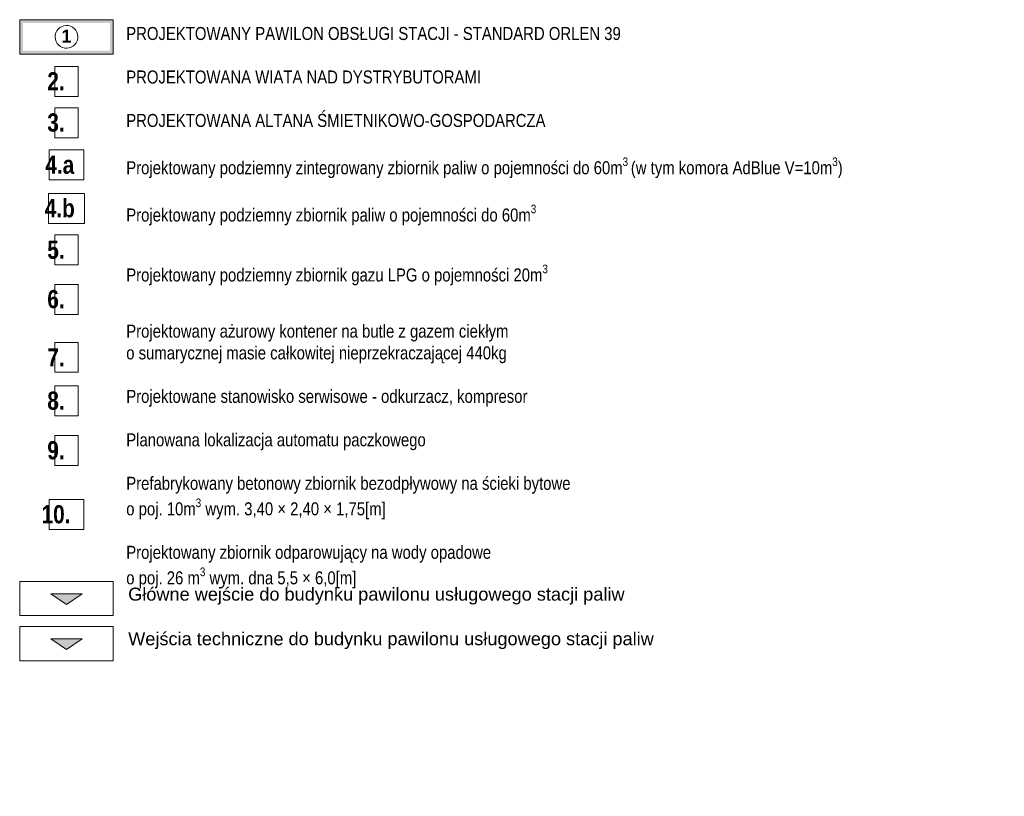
# Model space of a CAD drawing. Header units: metres. Extents: x -94 to 293, y -795 to -637.
# Tile 46 of 48: x 245 to 293, y -771 to -733. Entities that reach past the tile are written whole.
import ezdxf

# ---------------------------------------------------------------- set-up
doc = ezdxf.new("R2010")
doc.units = ezdxf.units.M
doc.header["$MEASUREMENT"] = 0
for name, color, linetype, lineweight in [('0_Nr_pióra__1', 7, 'Continuous', 13), ('PZT_Nr_pióra__1', 7, 'Continuous', 13), ('PZT_Nr_pióra__41', 7, 'Continuous', 15), ('PZT_Nr_pióra__6', 7, 'Continuous', 13)]:
    doc.layers.add(name, color=color, linetype=linetype, lineweight=lineweight)
doc.layers.add('0_Nr_pióra__140', color=7, linetype='Continuous', lineweight=13, true_color=0x7e20ff)
doc.styles.add('GENERATED_STYLE_13', font='arialbd.ttf')
doc.styles.add('GENERATED_STYLE_2', font='txt')
doc.styles.add('GENERATED_STYLE_3', font='txt')
doc.styles.add('GENERATED_STYLE_5', font='txt')

# ---------------------------------------------------------------- blocks, each defined once
blk = doc.blocks.new('Symbol wejścia 19')
at = {"linetype": 'Continuous', "lineweight": 0, "true_color": 0x000000}
blk.add_hatch(color=18, dxfattribs=at).paths.add_polyline_path([(0, 0), (1.5, 0), (0.75, 0.5)])
at = {"layer": '0_Nr_pióra__1', "linetype": 'Continuous'}
for p, q in [((0, 0), (0.75, 0.5)), ((1.5, 0), (0.75, 0.5)), ((0, 0), (1.5, 0))]:
    blk.add_line(p, q, dxfattribs=at)
blk = doc.blocks.new('Symbol wejścia 19_2')
at = {"layer": '0_Nr_pióra__1', "linetype": 'Continuous', "lineweight": 0, "true_color": 0xffffff}
blk.add_hatch(color=7, dxfattribs=at).paths.add_polyline_path([(0, 0), (1.5, 0), (0.75, 0.5)])
at = {"layer": '0_Nr_pióra__1', "linetype": 'Continuous'}
for p, q in [((0, 0), (0.75, 0.5)), ((1.5, 0), (0.75, 0.5)), ((0, 0), (1.5, 0))]:
    blk.add_line(p, q, dxfattribs=at)
blk = doc.blocks.new('Etykieta_14', base_point=(247.61, -746.167))
at = {"layer": '0_Nr_pióra__140', "linetype": 'Continuous'}
for p, q in [((248.17, -744.724), (247.05, -744.724)), ((247.05, -744.724), (247.05, -746.165)), ((248.17, -746.165), (248.17, -744.724)), ((247.05, -746.165), (248.17, -746.165))]:
    blk.add_line(p, q, dxfattribs=at)
at = {"layer": '0_Nr_pióra__140', "insert": (248.17, -744.994), "char_height": 0.875, "attachment_point": 3, "style": 'GENERATED_STYLE_5'}
blk.add_mtext('\\A1;{\\pt0,140;\\fArial Narrow|b1|i0|c238|p34;2. \\fArial Narrow|b1|i0|c238|p34;\\A1{\\H.66x;\\S^  ;}\\fArial Narrow|b1|i0|c238|p34;\\fArial Narrow|b1|i0|c238|p34;\\A1{\\H.66x;\\S^  ;}\\fArial Narrow|b1|i0|c238|p34;\\fArial Narrow|b1|i0|c238|p34;\\fArial Narrow|b1|i0|c238|p34;\\fArial Narrow|b1|i0|c238|p34;\\fArial Narrow|b1|i0|c238|p34;\\fArial Narrow|b1|i0|c238|p34;\\fArial Narrow|b1|i0|c238|p34;\\fArial Narrow|b1|i0|c238|p34;\\fArial Narrow|b1|i0|c238|p34;\\fArial Narrow|b1|i0|c238|p34;\\fArial Narrow|b1|i0|c238|p34;\\fArial Narrow|b1|i0|c238|p34;\\fArial Narrow|b1|i0|c238|p34;\\fArial Narrow|b1|i0|c238|p34;\\fArial Narrow|b1|i0|c238|p34;\\fArial Narrow|b1|i0|c238|p34;\\fArial Narrow|b1|i0|c238|p34;\\fArial Narrow|b1|i0|c238|p34;\\fArial Narrow|b1|i0|c238|p34;\\fArial Narrow|b1|i0|c238|p34;\\fArial Narrow|b1|i0|c238|p34;\\fArial Narrow|b1|i0|c238|p34;\\fArial Narrow|b1|i0|c238|p34;\\fArial Narrow|b1|i0|c238|p34;\\fArial Narrow|b1|i0|c238|p34;\\fArial Narrow|b1|i0|c238|p34;}', dxfattribs=at)
blk = doc.blocks.new('Etykieta_15', base_point=(247.61, -748.151))
at = {"layer": '0_Nr_pióra__140', "linetype": 'Continuous'}
for p, q in [((248.17, -746.707), (247.05, -746.707)), ((247.05, -746.707), (247.05, -748.148)), ((248.17, -748.148), (248.17, -746.707)), ((247.05, -748.148), (248.17, -748.148))]:
    blk.add_line(p, q, dxfattribs=at)
at = {"layer": '0_Nr_pióra__140', "insert": (248.17, -746.977), "char_height": 0.875, "attachment_point": 3, "style": 'GENERATED_STYLE_5'}
blk.add_mtext('\\A1;{\\pt0,140;\\fArial Narrow|b1|i0|c238|p34;3. \\fArial Narrow|b1|i0|c238|p34;\\A1{\\H.66x;\\S^  ;}\\fArial Narrow|b1|i0|c238|p34;\\fArial Narrow|b1|i0|c238|p34;\\A1{\\H.66x;\\S^  ;}\\fArial Narrow|b1|i0|c238|p34;\\fArial Narrow|b1|i0|c238|p34;\\fArial Narrow|b1|i0|c238|p34;\\fArial Narrow|b1|i0|c238|p34;\\fArial Narrow|b1|i0|c238|p34;\\fArial Narrow|b1|i0|c238|p34;\\fArial Narrow|b1|i0|c238|p34;\\fArial Narrow|b1|i0|c238|p34;\\fArial Narrow|b1|i0|c238|p34;\\fArial Narrow|b1|i0|c238|p34;\\fArial Narrow|b1|i0|c238|p34;\\fArial Narrow|b1|i0|c238|p34;\\fArial Narrow|b1|i0|c238|p34;\\fArial Narrow|b1|i0|c238|p34;\\fArial Narrow|b1|i0|c238|p34;\\fArial Narrow|b1|i0|c238|p34;\\fArial Narrow|b1|i0|c238|p34;\\fArial Narrow|b1|i0|c238|p34;\\fArial Narrow|b1|i0|c238|p34;\\fArial Narrow|b1|i0|c238|p34;\\fArial Narrow|b1|i0|c238|p34;\\fArial Narrow|b1|i0|c238|p34;\\fArial Narrow|b1|i0|c238|p34;\\fArial Narrow|b1|i0|c238|p34;\\fArial Narrow|b1|i0|c238|p34;\\fArial Narrow|b1|i0|c238|p34;}', dxfattribs=at)
blk = doc.blocks.new('Etykieta_16', base_point=(247.61, -750.181))
at = {"layer": '0_Nr_pióra__140', "linetype": 'Continuous'}
for p, q in [((248.45, -748.737), (246.77, -748.737)), ((246.77, -748.737), (246.77, -750.178)), ((248.45, -750.178), (248.45, -748.737)), ((246.77, -750.178), (248.45, -750.178))]:
    blk.add_line(p, q, dxfattribs=at)
at = {"layer": '0_Nr_pióra__140', "insert": (247.61, -749.007), "char_height": 0.875, "attachment_point": 2, "style": 'GENERATED_STYLE_5'}
blk.add_mtext('\\A1;{\\pt0,140;\\fArial Narrow|b1|i0|c238|p34;4.a \\fArial Narrow|b1|i0|c238|p34;\\A1{\\H.66x;\\S^  ;}\\fArial Narrow|b1|i0|c238|p34;\\fArial Narrow|b1|i0|c238|p34;\\A1{\\H.66x;\\S^  ;}\\fArial Narrow|b1|i0|c238|p34;\\fArial Narrow|b1|i0|c238|p34;\\fArial Narrow|b1|i0|c238|p34;\\fArial Narrow|b1|i0|c238|p34;\\fArial Narrow|b1|i0|c238|p34;\\fArial Narrow|b1|i0|c238|p34;\\fArial Narrow|b1|i0|c238|p34;\\fArial Narrow|b1|i0|c238|p34;\\fArial Narrow|b1|i0|c238|p34;\\fArial Narrow|b1|i0|c238|p34;\\fArial Narrow|b1|i0|c238|p34;\\fArial Narrow|b1|i0|c238|p34;\\fArial Narrow|b1|i0|c238|p34;\\fArial Narrow|b1|i0|c238|p34;\\fArial Narrow|b1|i0|c238|p34;\\fArial Narrow|b1|i0|c238|p34;\\fArial Narrow|b1|i0|c238|p34;\\fArial Narrow|b1|i0|c238|p34;\\fArial Narrow|b1|i0|c238|p34;\\fArial Narrow|b1|i0|c238|p34;\\fArial Narrow|b1|i0|c238|p34;\\fArial Narrow|b1|i0|c238|p34;\\fArial Narrow|b1|i0|c238|p34;\\fArial Narrow|b1|i0|c238|p34;\\fArial Narrow|b1|i0|c238|p34;\\fArial Narrow|b1|i0|c238|p34;}', dxfattribs=at)
blk = doc.blocks.new('Etykieta_17', base_point=(247.61, -754.256))
at = {"layer": '0_Nr_pióra__140', "linetype": 'Continuous'}
for p, q in [((248.17, -752.813), (247.05, -752.813)), ((247.05, -752.813), (247.05, -754.254)), ((248.17, -754.254), (248.17, -752.813)), ((247.05, -754.254), (248.17, -754.254))]:
    blk.add_line(p, q, dxfattribs=at)
at = {"layer": '0_Nr_pióra__140', "insert": (248.17, -753.096), "char_height": 0.875, "attachment_point": 3, "style": 'GENERATED_STYLE_5'}
blk.add_mtext('\\A1;{\\pt0,140;\\fArial Narrow|b1|i0|c238|p34;5. \\fArial Narrow|b1|i0|c238|p34;\\A1{\\H.66x;\\S^  ;}\\fArial Narrow|b1|i0|c238|p34;\\fArial Narrow|b1|i0|c238|p34;\\A1{\\H.66x;\\S^  ;}\\fArial Narrow|b1|i0|c238|p34;\\fArial Narrow|b1|i0|c238|p34;\\fArial Narrow|b1|i0|c238|p34;\\fArial Narrow|b1|i0|c238|p34;\\fArial Narrow|b1|i0|c238|p34;\\fArial Narrow|b1|i0|c238|p34;\\fArial Narrow|b1|i0|c238|p34;\\fArial Narrow|b1|i0|c238|p34;\\fArial Narrow|b1|i0|c238|p34;\\fArial Narrow|b1|i0|c238|p34;\\fArial Narrow|b1|i0|c238|p34;\\fArial Narrow|b1|i0|c238|p34;\\fArial Narrow|b1|i0|c238|p34;\\fArial Narrow|b1|i0|c238|p34;\\fArial Narrow|b1|i0|c238|p34;\\fArial Narrow|b1|i0|c238|p34;\\fArial Narrow|b1|i0|c238|p34;\\fArial Narrow|b1|i0|c238|p34;\\fArial Narrow|b1|i0|c238|p34;\\fArial Narrow|b1|i0|c238|p34;\\fArial Narrow|b1|i0|c238|p34;\\fArial Narrow|b1|i0|c238|p34;\\fArial Narrow|b1|i0|c238|p34;\\fArial Narrow|b1|i0|c238|p34;\\fArial Narrow|b1|i0|c238|p34;\\fArial Narrow|b1|i0|c238|p34;}', dxfattribs=at)
blk = doc.blocks.new('Etykieta_18', base_point=(247.61, -756.644))
at = {"layer": '0_Nr_pióra__140', "linetype": 'Continuous'}
for p, q in [((248.17, -755.2), (247.05, -755.2)), ((247.05, -755.2), (247.05, -756.642)), ((248.17, -756.642), (248.17, -755.2)), ((247.05, -756.642), (248.17, -756.642))]:
    blk.add_line(p, q, dxfattribs=at)
at = {"layer": '0_Nr_pióra__140', "insert": (248.17, -755.47), "char_height": 0.875, "attachment_point": 3, "style": 'GENERATED_STYLE_5'}
blk.add_mtext('\\A1;{\\pt0,140;\\fArial Narrow|b1|i0|c238|p34;6. \\fArial Narrow|b1|i0|c238|p34;\\A1{\\H.66x;\\S^  ;}\\fArial Narrow|b1|i0|c238|p34;\\fArial Narrow|b1|i0|c238|p34;\\A1{\\H.66x;\\S^  ;}\\fArial Narrow|b1|i0|c238|p34;\\fArial Narrow|b1|i0|c238|p34;\\fArial Narrow|b1|i0|c238|p34;\\fArial Narrow|b1|i0|c238|p34;\\fArial Narrow|b1|i0|c238|p34;\\fArial Narrow|b1|i0|c238|p34;\\fArial Narrow|b1|i0|c238|p34;\\fArial Narrow|b1|i0|c238|p34;\\fArial Narrow|b1|i0|c238|p34;\\fArial Narrow|b1|i0|c238|p34;\\fArial Narrow|b1|i0|c238|p34;\\fArial Narrow|b1|i0|c238|p34;\\fArial Narrow|b1|i0|c238|p34;\\fArial Narrow|b1|i0|c238|p34;\\fArial Narrow|b1|i0|c238|p34;\\fArial Narrow|b1|i0|c238|p34;\\fArial Narrow|b1|i0|c238|p34;\\fArial Narrow|b1|i0|c238|p34;\\fArial Narrow|b1|i0|c238|p34;\\fArial Narrow|b1|i0|c238|p34;\\fArial Narrow|b1|i0|c238|p34;\\fArial Narrow|b1|i0|c238|p34;\\fArial Narrow|b1|i0|c238|p34;\\fArial Narrow|b1|i0|c238|p34;\\fArial Narrow|b1|i0|c238|p34;\\fArial Narrow|b1|i0|c238|p34;}', dxfattribs=at)
blk = doc.blocks.new('Etykieta_19', base_point=(247.61, -759.431))
at = {"layer": '0_Nr_pióra__140', "linetype": 'Continuous'}
for p, q in [((248.17, -757.988), (247.05, -757.988)), ((247.05, -757.988), (247.05, -759.429)), ((248.17, -759.429), (248.17, -757.988)), ((247.05, -759.429), (248.17, -759.429))]:
    blk.add_line(p, q, dxfattribs=at)
at = {"layer": '0_Nr_pióra__140', "insert": (248.17, -758.271), "char_height": 0.875, "attachment_point": 3, "style": 'GENERATED_STYLE_5'}
blk.add_mtext('\\A1;{\\pt0,140;\\fArial Narrow|b1|i0|c238|p34;7. \\fArial Narrow|b1|i0|c238|p34;\\A1{\\H.66x;\\S^  ;}\\fArial Narrow|b1|i0|c238|p34;\\fArial Narrow|b1|i0|c238|p34;\\A1{\\H.66x;\\S^  ;}\\fArial Narrow|b1|i0|c238|p34;\\fArial Narrow|b1|i0|c238|p34;\\fArial Narrow|b1|i0|c238|p34;\\fArial Narrow|b1|i0|c238|p34;\\fArial Narrow|b1|i0|c238|p34;\\fArial Narrow|b1|i0|c238|p34;\\fArial Narrow|b1|i0|c238|p34;\\fArial Narrow|b1|i0|c238|p34;\\fArial Narrow|b1|i0|c238|p34;\\fArial Narrow|b1|i0|c238|p34;\\fArial Narrow|b1|i0|c238|p34;\\fArial Narrow|b1|i0|c238|p34;\\fArial Narrow|b1|i0|c238|p34;\\fArial Narrow|b1|i0|c238|p34;\\fArial Narrow|b1|i0|c238|p34;\\fArial Narrow|b1|i0|c238|p34;\\fArial Narrow|b1|i0|c238|p34;\\fArial Narrow|b1|i0|c238|p34;\\fArial Narrow|b1|i0|c238|p34;\\fArial Narrow|b1|i0|c238|p34;\\fArial Narrow|b1|i0|c238|p34;\\fArial Narrow|b1|i0|c238|p34;\\fArial Narrow|b1|i0|c238|p34;\\fArial Narrow|b1|i0|c238|p34;\\fArial Narrow|b1|i0|c238|p34;\\fArial Narrow|b1|i0|c238|p34;}', dxfattribs=at)
blk = doc.blocks.new('Etykieta_20', base_point=(247.61, -761.53))
at = {"layer": '0_Nr_pióra__140', "linetype": 'Continuous'}
for p, q in [((248.17, -760.086), (247.05, -760.086)), ((247.05, -760.086), (247.05, -761.528)), ((248.17, -761.528), (248.17, -760.086)), ((247.05, -761.528), (248.17, -761.528))]:
    blk.add_line(p, q, dxfattribs=at)
at = {"layer": '0_Nr_pióra__140', "insert": (248.17, -760.356), "char_height": 0.875, "attachment_point": 3, "style": 'GENERATED_STYLE_5'}
blk.add_mtext('\\A1;{\\pt0,140;\\fArial Narrow|b1|i0|c238|p34;8. \\fArial Narrow|b1|i0|c238|p34;\\A1{\\H.66x;\\S^  ;}\\fArial Narrow|b1|i0|c238|p34;\\fArial Narrow|b1|i0|c238|p34;\\A1{\\H.66x;\\S^  ;}\\fArial Narrow|b1|i0|c238|p34;\\fArial Narrow|b1|i0|c238|p34;\\fArial Narrow|b1|i0|c238|p34;\\fArial Narrow|b1|i0|c238|p34;\\fArial Narrow|b1|i0|c238|p34;\\fArial Narrow|b1|i0|c238|p34;\\fArial Narrow|b1|i0|c238|p34;\\fArial Narrow|b1|i0|c238|p34;\\fArial Narrow|b1|i0|c238|p34;\\fArial Narrow|b1|i0|c238|p34;\\fArial Narrow|b1|i0|c238|p34;\\fArial Narrow|b1|i0|c238|p34;\\fArial Narrow|b1|i0|c238|p34;\\fArial Narrow|b1|i0|c238|p34;\\fArial Narrow|b1|i0|c238|p34;\\fArial Narrow|b1|i0|c238|p34;\\fArial Narrow|b1|i0|c238|p34;\\fArial Narrow|b1|i0|c238|p34;\\fArial Narrow|b1|i0|c238|p34;\\fArial Narrow|b1|i0|c238|p34;\\fArial Narrow|b1|i0|c238|p34;\\fArial Narrow|b1|i0|c238|p34;\\fArial Narrow|b1|i0|c238|p34;\\fArial Narrow|b1|i0|c238|p34;\\fArial Narrow|b1|i0|c238|p34;\\fArial Narrow|b1|i0|c238|p34;}', dxfattribs=at)
blk = doc.blocks.new('Etykieta_21', base_point=(247.61, -763.91))
at = {"layer": '0_Nr_pióra__140', "linetype": 'Continuous'}
for p, q in [((248.17, -762.467), (247.05, -762.467)), ((247.05, -762.467), (247.05, -763.908)), ((248.17, -763.908), (248.17, -762.467)), ((247.05, -763.908), (248.17, -763.908))]:
    blk.add_line(p, q, dxfattribs=at)
at = {"layer": '0_Nr_pióra__140', "insert": (248.17, -762.737), "char_height": 0.875, "attachment_point": 3, "style": 'GENERATED_STYLE_5'}
blk.add_mtext('\\A1;{\\pt0,140;\\fArial Narrow|b1|i0|c238|p34;9. \\fArial Narrow|b1|i0|c238|p34;\\A1{\\H.66x;\\S^  ;}\\fArial Narrow|b1|i0|c238|p34;\\fArial Narrow|b1|i0|c238|p34;\\A1{\\H.66x;\\S^  ;}\\fArial Narrow|b1|i0|c238|p34;\\fArial Narrow|b1|i0|c238|p34;\\fArial Narrow|b1|i0|c238|p34;\\fArial Narrow|b1|i0|c238|p34;\\fArial Narrow|b1|i0|c238|p34;\\fArial Narrow|b1|i0|c238|p34;\\fArial Narrow|b1|i0|c238|p34;\\fArial Narrow|b1|i0|c238|p34;\\fArial Narrow|b1|i0|c238|p34;\\fArial Narrow|b1|i0|c238|p34;\\fArial Narrow|b1|i0|c238|p34;\\fArial Narrow|b1|i0|c238|p34;\\fArial Narrow|b1|i0|c238|p34;\\fArial Narrow|b1|i0|c238|p34;\\fArial Narrow|b1|i0|c238|p34;\\fArial Narrow|b1|i0|c238|p34;\\fArial Narrow|b1|i0|c238|p34;\\fArial Narrow|b1|i0|c238|p34;\\fArial Narrow|b1|i0|c238|p34;\\fArial Narrow|b1|i0|c238|p34;\\fArial Narrow|b1|i0|c238|p34;\\fArial Narrow|b1|i0|c238|p34;\\fArial Narrow|b1|i0|c238|p34;\\fArial Narrow|b1|i0|c238|p34;\\fArial Narrow|b1|i0|c238|p34;\\fArial Narrow|b1|i0|c238|p34;}', dxfattribs=at)
blk = doc.blocks.new('Etykieta_22', base_point=(247.61, -766.99))
at = {"layer": '0_Nr_pióra__140', "linetype": 'Continuous'}
for p, q in [((248.45, -765.546), (246.77, -765.546)), ((246.77, -765.546), (246.77, -766.987)), ((248.45, -766.987), (248.45, -765.546)), ((246.77, -766.987), (248.45, -766.987))]:
    blk.add_line(p, q, dxfattribs=at)
at = {"layer": '0_Nr_pióra__140', "insert": (248.45, -765.816), "char_height": 0.875, "attachment_point": 3, "style": 'GENERATED_STYLE_5'}
blk.add_mtext('\\A1;{\\pt0,140;\\fArial Narrow|b1|i0|c238|p34;10. \\fArial Narrow|b1|i0|c238|p34;\\A1{\\H.66x;\\S^  ;}\\fArial Narrow|b1|i0|c238|p34;\\fArial Narrow|b1|i0|c238|p34;\\A1{\\H.66x;\\S^  ;}\\fArial Narrow|b1|i0|c238|p34;\\fArial Narrow|b1|i0|c238|p34;\\fArial Narrow|b1|i0|c238|p34;\\fArial Narrow|b1|i0|c238|p34;\\fArial Narrow|b1|i0|c238|p34;\\fArial Narrow|b1|i0|c238|p34;\\fArial Narrow|b1|i0|c238|p34;\\fArial Narrow|b1|i0|c238|p34;\\fArial Narrow|b1|i0|c238|p34;\\fArial Narrow|b1|i0|c238|p34;\\fArial Narrow|b1|i0|c238|p34;\\fArial Narrow|b1|i0|c238|p34;\\fArial Narrow|b1|i0|c238|p34;\\fArial Narrow|b1|i0|c238|p34;\\fArial Narrow|b1|i0|c238|p34;\\fArial Narrow|b1|i0|c238|p34;\\fArial Narrow|b1|i0|c238|p34;\\fArial Narrow|b1|i0|c238|p34;\\fArial Narrow|b1|i0|c238|p34;\\fArial Narrow|b1|i0|c238|p34;\\fArial Narrow|b1|i0|c238|p34;\\fArial Narrow|b1|i0|c238|p34;\\fArial Narrow|b1|i0|c238|p34;\\fArial Narrow|b1|i0|c238|p34;\\fArial Narrow|b1|i0|c238|p34;\\fArial Narrow|b1|i0|c238|p34;}', dxfattribs=at)
blk = doc.blocks.new('Etykieta_23', base_point=(247.61, -752.273))
at = {"layer": '0_Nr_pióra__140', "linetype": 'Continuous'}
for p, q in [((248.479, -750.829), (246.741, -750.829)), ((246.741, -750.829), (246.741, -752.27)), ((248.479, -752.27), (248.479, -750.829)), ((246.741, -752.27), (248.479, -752.27))]:
    blk.add_line(p, q, dxfattribs=at)
at = {"layer": '0_Nr_pióra__140', "insert": (247.61, -751.099), "char_height": 0.875, "attachment_point": 2, "style": 'GENERATED_STYLE_5'}
blk.add_mtext('\\A1;{\\pt0,140;\\fArial Narrow|b1|i0|c238|p34;4.b \\fArial Narrow|b1|i0|c238|p34;\\A1{\\H.66x;\\S^  ;}\\fArial Narrow|b1|i0|c238|p34;\\fArial Narrow|b1|i0|c238|p34;\\A1{\\H.66x;\\S^  ;}\\fArial Narrow|b1|i0|c238|p34;\\fArial Narrow|b1|i0|c238|p34;\\fArial Narrow|b1|i0|c238|p34;\\fArial Narrow|b1|i0|c238|p34;\\fArial Narrow|b1|i0|c238|p34;\\fArial Narrow|b1|i0|c238|p34;\\fArial Narrow|b1|i0|c238|p34;\\fArial Narrow|b1|i0|c238|p34;\\fArial Narrow|b1|i0|c238|p34;\\fArial Narrow|b1|i0|c238|p34;\\fArial Narrow|b1|i0|c238|p34;\\fArial Narrow|b1|i0|c238|p34;\\fArial Narrow|b1|i0|c238|p34;\\fArial Narrow|b1|i0|c238|p34;\\fArial Narrow|b1|i0|c238|p34;\\fArial Narrow|b1|i0|c238|p34;\\fArial Narrow|b1|i0|c238|p34;\\fArial Narrow|b1|i0|c238|p34;\\fArial Narrow|b1|i0|c238|p34;\\fArial Narrow|b1|i0|c238|p34;\\fArial Narrow|b1|i0|c238|p34;\\fArial Narrow|b1|i0|c238|p34;\\fArial Narrow|b1|i0|c238|p34;\\fArial Narrow|b1|i0|c238|p34;\\fArial Narrow|b1|i0|c238|p34;\\fArial Narrow|b1|i0|c238|p34;}', dxfattribs=at)

msp = doc.modelspace()

# ---------------------------------------------------------------- hatches: boundary and pattern name
at = {"layer": 'PZT_Nr_pióra__1', "linetype": 'Continuous'}
h = msp.add_hatch(color=256, dxfattribs=at)
h.paths.add_polyline_path([(245.36, -733.287), (249.86, -733.287), (249.86, -734.937), (245.36, -734.937)])
h.paths.add_polyline_path([(249.699, -734.776), (245.52, -734.776), (245.52, -733.447), (249.699, -733.447)], flags=0)

# ---------------------------------------------------------------- linework, layer by layer
at = {"layer": 'PZT_Nr_pióra__1', "linetype": 'Continuous', "flags": 128}
for points in [[(249.86, -734.937), (245.36, -734.937), (245.36, -733.287), (249.86, -733.287)], [(249.86, -761.945), (245.36, -761.945), (245.36, -760.295), (249.86, -760.295)], [(249.86, -764.111), (245.36, -764.111), (245.36, -762.461), (249.86, -762.461)]]:
    msp.add_lwpolyline(points, close=True, dxfattribs=at)
at = {"layer": 'PZT_Nr_pióra__41', "linetype": 'Continuous'}
msp.add_ellipse((247.61, -734.112), major_axis=(0.322, -0.446), ratio=0.995216, dxfattribs=at)

# ---------------------------------------------------------------- block references
at = {"color": 190, "linetype": 'Continuous', "lineweight": 13, "true_color": 0x7e20ff}
for name, p in [('Etykieta_14', (247.61, -736.982)), ('Etykieta_15', (247.61, -738.966)), ('Etykieta_16', (247.61, -740.996)), ('Etykieta_23', (247.61, -743.088)), ('Etykieta_17', (247.61, -745.071)), ('Etykieta_18', (247.61, -747.459)), ('Etykieta_19', (247.61, -750.246)), ('Etykieta_20', (247.61, -752.345)), ('Etykieta_21', (247.61, -754.725)), ('Etykieta_22', (247.61, -757.805))]:
    msp.add_blockref(name, p, dxfattribs=at)
at = {"color": 8, "linetype": 'Continuous', "lineweight": 5, "rotation": 179.999999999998}
msp.add_blockref('Symbol wejścia 19', (248.36, -760.903), dxfattribs=at)
at = {"layer": '0_Nr_pióra__1', "linetype": 'Continuous', "xscale": -1, "rotation": 180.0000000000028}
msp.add_blockref('Symbol wejścia 19_2', (246.86, -763.065), dxfattribs=at)

# ---------------------------------------------------------------- texts
at = {"layer": 'PZT_Nr_pióra__1', "linetype": 'Continuous', "char_height": 0.625, "width": 46.74799, "attachment_point": 1}
for s, insert, line_spacing_factor, style in [('\\A1;{\\fArial Narrow|b0|i0|c238|p34;PROJEKTOWANY PAWILON OBSŁUGI STACJI - STANDARD ORLEN 39\\P\\fArial Narrow|b0|i0|c238|p34;\\P\\fArial Narrow|b0|i0|c238|p34;PROJEKTOWANA WIATA NAD DYSTRYBUTORAMI\\P\\fArial Narrow|b0|i0|c238|p34;\\P\\fArial Narrow|b0|i0|c238|p34;PROJEKTOWANA ALTANA ŚMIETNIKOWO-GOSPODARCZA\\P\\fArial Narrow|b0|i0|c238|p34;\\P\\fArial Narrow|b0|i0|c238|p34;Projektowany podziemny zintegrowany zbiornik paliw o pojemności do 60m\\fArial Narrow|b0|i0|c238|p34;\\A1{\\H.66x;\\S3 ^  ;}\\fArial Narrow|b0|i0|c238|p34;(w tym komora AdBlue V=10m\\fArial Narrow|b0|i0|c238|p34;\\A1{\\H.66x;\\S3^  ;}\\fArial Narrow|b0|i0|c238|p34;)\\P\\fArial Narrow|b0|i0|c238|p34;\\P\\fArial Narrow|b0|i0|c238|p34;Projektowany podziemny zbiornik paliw o pojemności do 60m\\fArial Narrow|b0|i0|c238|p34;\\A1{\\H.66x;\\S3^  ;}\\P\\fArial Narrow|b0|i0|c238|p34;\\A1{\\H.66x;\\S^  ;}\\P\\fArial Narrow|b0|i0|c238|p34;Projektowany podziemny zbiornik gazu LPG o pojemności 20m\\fArial Narrow|b0|i0|c238|p34;\\A1{\\H.66x;\\S3^  ;}\\P\\fArial Narrow|b0|i0|c238|p34;\\A1{\\H.66x;\\S^  ;}\\P\\fArial Narrow|b0|i0|c238|p34;Projektowany ażurowy kontener na butle z gazem ciekłym \\P\\fArial Narrow|b0|i0|c238|p34;o sumarycznej masie całkowitej nieprzekraczającej 440kg\\P\\fArial Narrow|b0|i0|c238|p34;\\P\\fArial Narrow|b0|i0|c238|p34;Projektowane stanowisko serwisowe - odkurzacz, kompresor\\P\\fArial Narrow|b0|i0|c238|p34;\\P\\fArial Narrow|b0|i0|c238|p34;Planowana lokalizacja automatu paczkowego\\P\\fArial Narrow|b0|i0|c238|p34;\\P\\fArial Narrow|b0|i0|c238|p34;Prefabrykowany betonowy zbiornik bezodpływowy na ścieki bytowe \\P\\fArial Narrow|b0|i0|c238|p34;o poj. 10m\\fArial Narrow|b0|i0|c238|p34;\\A1{\\H.66x;\\S3^  ;}\\fArial Narrow|b0|i0|c238|p34; wym. 3,40 × 2,40 × 1,75[m]\\P\\fArial Narrow|b0|i0|c238|p34;\\P\\fArial Narrow|b0|i0|c238|p34;Projektowany zbiornik odparowujący na wody opadowe \\P\\fArial Narrow|b0|i0|c238|p34;o poj. 26 m\\fArial Narrow|b0|i0|c238|p34;\\A1{\\H.66x;\\S3^  ;}\\fArial Narrow|b0|i0|c238|p34; wym. dna 5,5 × 6,0[m]}', (250.484, -733.638), 1.00331, 'GENERATED_STYLE_2'), ('\\A1;{\\fArial|b0|i0|c238|p38;Główne wejście do budynku pawilonu usługowego stacji paliw\\P\\fArial|b0|i0|c238|p38;\\P\\fArial|b0|i0|c238|p38;Wejścia techniczne do budynku pawilonu usługowego stacji paliw}', (250.577, -760.598), 1.02881, 'GENERATED_STYLE_3')]:
    msp.add_mtext(s, dxfattribs=dict(at, insert=insert, line_spacing_factor=line_spacing_factor, style=style))
at = {"layer": 'PZT_Nr_pióra__6', "linetype": 'Continuous', "insert": (247.61, -733.763), "char_height": 0.625, "attachment_point": 2, "style": 'GENERATED_STYLE_13'}
msp.add_mtext('\\A1;{\\fArial|b1|i0|c238|p38;1}', dxfattribs=at)

doc.saveas('drawing.dxf')
